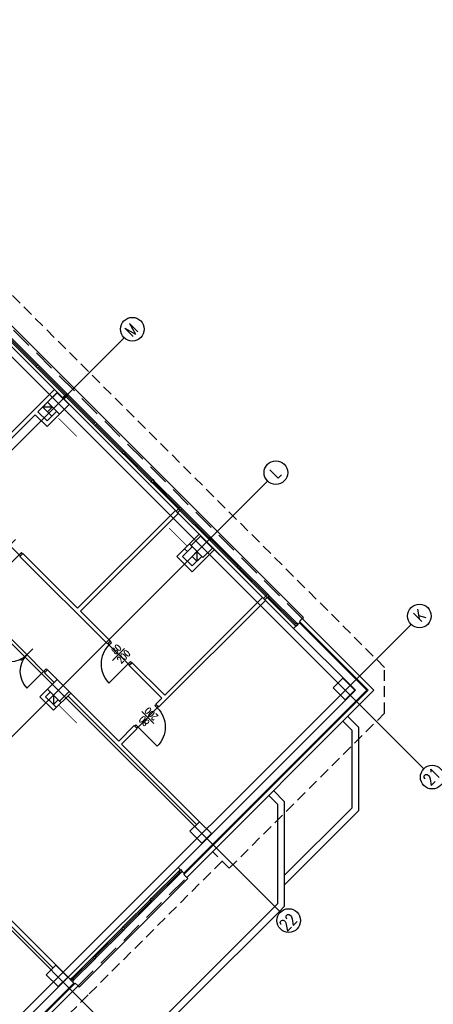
# Model space of a CAD drawing. Header units: centimetres. Extents: x -228435 to 111511, y -89367 to 428125.
# Tile 152 of 216: x -26466 to -14240, y 123257 to 152387. Entities that reach past the tile are written whole.
import ezdxf

# ---------------------------------------------------------------- set-up
doc = ezdxf.new("R2010")
doc.units = ezdxf.units.CM
doc.header["$LTSCALE"] = 50
doc.linetypes.add('DASHDOT2', pattern=[12.7, 6.35, -3.175, 0, -3.175])
doc.linetypes.add('HIDDEN', pattern=[9.525, 6.35, -3.175])
doc.layers.get('0').update_dxf_attribs({"color": 8})
for name, color, linetype in [('ARCH_INFO_ETYK_DRZWI_IST', 8, 'Continuous'), ('ARCH_INFO_OPISY_IST', 8, 'Continuous'), ('ARCH_INFO_OSIE_IST', 8, 'DASHDOT2'), ('ARCH_INFO_OSIE_OPISY_IST', 8, 'Continuous'), ('ARCH_MUROWANE_IST', 8, 'Continuous'), ('ARCH_NIEWIDOK_IST', 8, 'HIDDEN'), ('ARCH_OTWORY_WENTYLACJA_IST', 8, 'Continuous'), ('ARCH_WIDOK_IST', 8, 'Continuous'), ('ARCH_ŚLUSARKA_DRZWI_IST', 8, 'Continuous'), ('ARCH_ŚLUSARKA_OKNA_IST', 8, 'Continuous'), ('ARCH_ŻELBET_IST', 8, 'Continuous'), ('Osie rzutów$0$ARCH_INFO_OSIE_OPISY_IST', 8, 'Continuous')]:
    doc.layers.add(name, color=color, linetype=linetype)
doc.styles.add('ROMANS-250-CM', font='romans.shx', dxfattribs={"width": 0.8, "height": 50})
doc.styles.add('ROMANS-50-CM', font='romans.shx', dxfattribs={"width": 0.8, "height": 10})

# ---------------------------------------------------------------- blocks, each defined once
blk = doc.blocks.new('DRZWI80')
blk.add_line((-40, 0), (-40, 80))
at = {"lineweight": -3}
for p, q in [((40, 0), (-40, 0)), ((0, -25), (0, 25))]:
    blk.add_line(p, q, dxfattribs=at)
for points in [[(-45, -10), (-40, -10), (-40, 0), (-45, 0)], [(40, -10), (45, -10), (45, 0), (40, 0)]]:
    blk.add_lwpolyline(points, close=True, dxfattribs=at)
blk.add_arc((-40, 0), 80, 0, 90, dxfattribs=at)
blk = doc.blocks.new('Osie rzutów')
at = {"layer": 'ARCH_INFO_OSIE_IST', "ltscale": 10}
for p, q in [((8446, 19738.7), (10662.2, 17522.5)), ((8021.7, 19314.5), (10237.9, 17098.3)), ((7597.4, 18890.2), (9813.6, 16674)), ((9775.9, 18797.9), (6114.5, 15136.5)), ((10200.1, 18373.7), (6968.5, 15142)), ((10624.4, 17949.4), (7283.1, 14608.1))]:
    blk.add_line(p, q, dxfattribs=at)
at = {"layer": 'ARCH_INFO_OSIE_OPISY_IST'}
for centre in [(9800.3, 18823), (10224.6, 18398.7), (10648.9, 17974.5), (10686.9, 17497.8), (10262.6, 17073.5)]:
    blk.add_circle(centre, 35, dxfattribs=at)
at = {"layer": 'ARCH_INFO_OSIE_OPISY_IST', "style": 'ROMANS-250-CM', "width": 0.8}
for s, p in [('M', (9799.7, 18798.4)), ('L', (10227.9, 18378.9)), ('K', (10652.6, 17954.6)), ('21', (10681.4, 17470.3)), ('22', (10256.2, 17039.1))]:
    blk.add_text(s, height=35, rotation=45, dxfattribs=at).set_placement(p)

msp = doc.modelspace()

# ---------------------------------------------------------------- linework, layer by layer
at = {"layer": 'ARCH_INFO_OPISY_IST', "elevation": 630}
for points in [[(-24781.41843, 140056.32584, 20, 20, 0), (-25114.27576, 140389.18316, 150, 0, 0), (-25330.10968, 140605.01708, 0, 0, 0)], [(-22052.69578, 137345.40407, 20, 20, 0), (-21719.83846, 137012.54675, 150, 0, 0), (-21504.00454, 136796.71282, 0, 0, 0)], [(-24776.94371, 131575.51919, 20, 20, 0), (-25109.80103, 131908.37651, 150, 0, 0), (-25325.63496, 132124.21043, 0, 0, 0)]]:
    msp.add_lwpolyline(points, format="xyseb", dxfattribs=at)
at = {"layer": 'ARCH_MUROWANE_IST', "ltscale": 4}
for p, q in [((-25439.93365, 141443.88812, 630), (-27886.52311, 138997.29865, 630)), ((-25355.08084, 141359.0353, 630), (-25927.83733, 140786.27881, 630)), ((-26012.69014, 140701.426, 630), (-28247.14757, 138466.96857, 630)), ((-25659.13675, 140347.87261, 630), (-26012.69014, 140701.426, 630)), ((-25659.13675, 140517.57823, 630), (-25927.83733, 140786.27881, 630)), ((-25376.28909, 140800.4259, 630), (-25659.13675, 140517.57823, 630)), ((-25291.43627, 140715.57308, 630), (-25659.13675, 140347.87261, 630)), ((-21861.97334, 137865.9278, 630), (-24754.04007, 134973.86107, 630)), ((-21861.97334, 137865.9278, 630), (-21777.12052, 137781.07499, 630)), ((-21773.64461, 137911.94936, 630), (-21766.57354, 137904.87829, 630)), ((-21777.12052, 137781.07499, 630), (-24669.18726, 134889.00826, 630)), ((-21819.54693, 136508.28278, 630), (-21162.89878, 137164.74704, 630)), ((-21119.51122, 137109.32355, 630), (-21112.44015, 137116.39462, 630)), ((-21112.44015, 137116.39462, 630), (-20546.12504, 136550.07951, 630)), ((-21366.99859, 136791.1255, 630), (-21649.8413, 136508.28278, 630)), ((-21508.41995, 136649.70414, 630), (-21593.22919, 136734.53714, 630)), ((-21366.99859, 136791.1255, 630), (-21451.78803, 136875.93869, 630)), ((-21366.99859, 136055.73444, 630), (-20710.53433, 136712.38259, 630)), ((-26458.16741, 136508.28278, 630), (-26373.3146, 136593.1356, 630)), ((-26458.16741, 136508.28278, 630), (-23870.1566, 133920.27197, 630)), ((-26373.3146, 136593.1356, 630), (-24754.04007, 134973.86107, 630)), ((-21819.54693, 136508.28278, 630), (-21366.99859, 136055.73444, 630)), ((-21649.8413, 136508.28278, 630), (-21366.99859, 136225.44007, 630)), ((-21084.15588, 136508.28278, 630), (-21366.99859, 136225.44007, 630)), ((-19203.25184, 135207.20631, 630), (-22356.94808, 132053.51006, 630)), ((-19288.10465, 135292.05912, 630), (-22180.17139, 132399.99239, 630)), ((-24669.18726, 134889.00826, 630), (-23785.30378, 134005.12478, 630)), ((-24669.18726, 134889.00826, 630), (-23785.30378, 134005.12478, 630)), ((-18199.16021, 134584.95234, 630), (-18114.3074, 134669.80515, 630)), ((-16162.69268, 132548.48481, 630), (-18199.16021, 134584.95234, 630)), ((-18114.3074, 134669.80515, 630), (-15992.98705, 132548.48481, 630)), ((-18177.92599, 134563.71812, 630), (-18368.84482, 134372.79929, 630)), ((-16544.53034, 132548.48481, 630), (-18368.84482, 134372.79929, 630)), ((-18283.99201, 134457.65211, 630), (-18262.77881, 134478.86531, 630)), ((-16205.11909, 132548.48481, 630), (-18199.1392, 134542.50492, 630)), ((-23785.30378, 134005.12478, 630), (-23870.1566, 133920.27197, 630)), ((-25729.84743, 133064.67276, 630), (-25644.99462, 133149.52557, 630)), ((-25362.1519, 132866.68286, 630), (-25644.99462, 133149.52557, 630)), ((-23148.90768, 133368.72868, 630), (-23233.76049, 133283.87586, 630)), ((-23233.76049, 133283.87586, 630), (-22265.0242, 132315.13957, 630)), ((-23148.90768, 133368.72868, 630), (-22180.17139, 132399.99239, 630)), ((-25447.00472, 132781.83005, 630), (-25729.84743, 133064.67276, 630)), ((-25644.99462, 132583.84015, 630), (-25871.26879, 132357.56598, 630)), ((-25043.95385, 132548.48481, 630), (-25043.95385, 132548.48481, 630)), ((-16205.11909, 132548.48481, 630), (-21614.48596, 127139.11793, 630)), ((-16162.69268, 132548.48481, 630), (-21614.48596, 127096.69153, 630)), ((-16544.53034, 132548.48481, 630), (-21567.52287, 127525.49229, 630)), ((-15992.98705, 132548.48481, 630), (-21529.63315, 127011.83871, 630)), ((-25468.21792, 131954.51511, 630), (-25871.26879, 132357.56598, 630)), ((-25560.1418, 132498.98734, 630), (-25701.56316, 132357.56598, 630)), ((-25701.56316, 132357.56598, 630), (-25468.21792, 132124.22074, 630)), ((-25468.21792, 131954.51511, 630), (-24959.10104, 132463.632, 630)), ((-25326.79656, 132265.6421, 630), (-25468.21792, 132124.22074, 630)), ((-25468.21792, 132124.22074, 630), (-25326.79656, 132265.6421, 630)), ((-25326.79656, 132265.6421, 630), (-25326.79656, 132265.6421, 630)), ((-21239.71937, 128574.5447, 630), (-25043.95385, 132378.77918, 630)), ((-25008.59851, 132513.12947, 630), (-24959.10104, 132463.632, 630)), ((-23537.81641, 131042.34737, 630), (-25008.59851, 132513.12947, 630)), ((-22265.0242, 132315.13957, 630), (-22441.8009, 132138.36288, 630)), ((-22265.0242, 132315.13957, 630), (-22441.8009, 132138.36288, 630)), ((-16841.51519, 132265.6421, 630), (-16834.44412, 132258.57103, 630)), ((-25468.21792, 132124.22074, 630), (-25383.36511, 132039.36793, 630)), ((-25291.44123, 132230.28676, 630), (-25241.94375, 132180.78928, 630)), ((-22441.8009, 132138.36288, 630), (-22356.94808, 132053.51006, 630)), ((-23078.197, 131501.96677, 630), (-23537.81641, 131042.34737, 630)), ((-22993.34419, 131417.11396, 630), (-23452.96359, 130957.49455, 630)), ((-23078.197, 131501.96677, 630), (-22993.34419, 131417.11396, 630)), ((-21154.86656, 128659.39751, 630), (-23452.96359, 130957.49455, 630)), ((-21784.19159, 127308.82356, 630), (-20620.60005, 128472.41511, 630)), ((-25036.88278, 124056.13237, 630), (-29251.2392, 128270.48878, 630)), ((-20801.31316, 128305.84412, 630), (-20794.2421, 128298.77305, 630)), ((-25482.36006, 124331.90401, 630), (-29116.88891, 127966.43287, 630)), ((-21593.27276, 127117.90473, 630), (-21784.19159, 127308.82356, 630)), ((-21614.48596, 127096.69153, 630), (-21529.63315, 127011.83871, 630)), ((-25036.88278, 124056.13237, 630), (-29555.29512, 119537.72004, 630)), ((-24867.17716, 123886.42674, 630), (-29385.58949, 119368.01441, 630)), ((-24824.75075, 123886.42674, 630), (-29371.44735, 119339.73014, 630)), ((-24845.96395, 123865.21354, 630), (-25036.88278, 124056.13237, 630)), ((-24824.75075, 123886.42674, 630), (-24739.89794, 123801.57393, 630)), ((-24739.89794, 123801.57393, 630), (-29300.73667, 119240.73519, 630))]:
    msp.add_line(p, q, dxfattribs=at)
at = {"layer": 'ARCH_NIEWIDOK_IST'}
for p, q in [((-15678.03756, 133223.48481, 630), (-29030.95962, 146576.40687, 630)), ((-15678.03756, 131873.48481, 630), (-15678.03756, 133223.48481, 630)), ((-20270.98308, 127280.53929, 630), (-15678.03756, 131873.48481, 630)), ((-20270.98308, 127280.53929, 630), (-20765.95783, 127775.51404, 630)), ((-20483.11511, 127492.67132, 630), (-24442.91309, 123532.87335, 630)), ((-24442.91309, 123532.87335, 630), (-29145.17318, 118830.61325, 630))]:
    msp.add_line(p, q, dxfattribs=at)
at = {"layer": 'ARCH_NIEWIDOK_IST', "ltscale": 2}
for p, q in [((-18114.3074, 134669.80515, 630), (-27426.9037, 143982.40146, 630)), ((-25644.99462, 140786.27881, 630), (-25517.7154, 140658.99959, 630)), ((-24739.89794, 123801.57393, 630), (-21529.63315, 127011.83871, 630))]:
    msp.add_line(p, q, dxfattribs=at)
at = {"layer": 'ARCH_OTWORY_WENTYLACJA_IST'}
for p, q in [((-25503.57326, 140927.70017, 630), (-25786.41597, 140927.70017, 630)), ((-21225.57723, 136649.70414, 630), (-21225.57723, 136366.86143, 630)), ((-25468.21792, 132407.06345, 630), (-25468.21792, 132124.22074, 630))]:
    msp.add_line(p, q, dxfattribs=at)
at = {"layer": 'ARCH_OTWORY_WENTYLACJA_IST', "elevation": 630}
for points in [[(-25786.41597, 140927.70017), (-25644.99462, 141069.12152), (-25503.57326, 140927.70017), (-25644.99462, 140786.27881)], [(-21225.57723, 136366.86143), (-21084.15588, 136508.28278), (-21225.57723, 136649.70414), (-21366.99859, 136508.28278)], [(-25468.21792, 132124.22074), (-25326.79656, 132265.6421), (-25468.21792, 132407.06345), (-25609.63928, 132265.6421)]]:
    msp.add_lwpolyline(points, close=True, dxfattribs=at)
at = {"layer": 'ARCH_WIDOK_IST'}
for p, q in [((-18078.95206, 134705.16049, 630), (-27391.54837, 144017.7568, 630)), ((-27723.88855, 143727.84302, 630), (-18368.84482, 134372.79929, 630)), ((-25132.40182, 141270.70657, 630), (-25199.57696, 141203.53143, 630)), ((-25089.97541, 141228.28017, 630), (-25157.15055, 141161.10502, 630)), ((-21773.64461, 137911.94936, 630), (-21840.81975, 137844.77422, 630)), ((-21731.2182, 137869.52296, 630), (-21798.39334, 137802.34781, 630)), ((-19192.70485, 135331.00961, 630), (-19259.88, 135263.83447, 630)), ((-19150.27845, 135288.5832, 630), (-19217.45359, 135221.40806, 630)), ((-18114.3074, 134669.80515, 630), (-18078.95206, 134705.16049, 630)), ((-16770.80451, 131770.66735, 630), (-16452.60646, 131452.4693, 630)), ((-16912.22587, 131629.24599, 630), (-16652.60646, 131369.62659, 630)), ((-16452.60646, 131452.4693, 630), (-16452.60646, 128977.59556, 630)), ((-16652.60646, 131369.62659, 630), (-16652.60646, 129060.43828, 630)), ((-19104.25689, 129437.21497, 630), (-18844.63748, 129177.59556, 630)), ((-18962.83553, 129578.63633, 630), (-18644.63748, 129260.43828, 630)), ((-18844.63748, 129177.59556, 630), (-18844.63748, 126232.01115, 630)), ((-18644.63748, 129260.43828, 630), (-18644.63748, 126149.16844, 630)), ((-16652.60646, 129060.43828, 630), (-18644.63748, 127068.40726, 630)), ((-16452.60646, 128977.59556, 630), (-18644.63748, 126785.56454, 630)), ((-25036.88278, 124056.13237, 630), (-21784.19159, 127308.82356, 630)), ((-21494.27781, 126976.48337, 630), (-21529.63315, 127011.83871, 630)), ((-24704.5426, 123766.21859, 630), (-21494.27781, 126976.48337, 630)), ((-18844.63748, 126232.01115, 630), (-25591.01305, 119485.63559, 630)), ((-18786.05884, 126007.74708, 630), (-18644.63748, 126149.16844, 630)), ((-21366.99859, 123426.80733, 630), (-18786.05884, 126007.74708, 630)), ((-24739.89794, 123801.57393, 630), (-24704.5426, 123766.21859, 630)), ((-21366.99859, 123426.80733, 630), (-25518.57772, 119275.2282, 630))]:
    msp.add_line(p, q, dxfattribs=at)
at = {"layer": 'ARCH_ŚLUSARKA_DRZWI_IST'}
for p, q in [((-26253.10645, 133602.07391, 630), (-26748.08119, 134097.04866, 630)), ((-26076.75452, 133778.4262, 630), (-26430.30791, 133424.87281, 630)), ((-26253.10681, 133602.07428, 630), (-25758.13207, 133107.09953, 630)), ((-25758.13207, 133107.09953, 630), (-26253.10681, 132612.12478, 630))]:
    msp.add_line(p, q, dxfattribs=at)
at = {"layer": 'ARCH_ŚLUSARKA_DRZWI_IST', "elevation": 630}
msp.add_lwpolyline([(-25687.4212, 133177.81003), (-25652.06587, 133142.45469), (-25722.77654, 133071.74401), (-25758.13188, 133107.09935)], close=True, dxfattribs=at)
at = {"layer": 'ARCH_ŚLUSARKA_DRZWI_IST'}
for centre, start, end in [((-26748.08119, 134097.04866, 630), 225, 315), ((-25758.13207, 133107.09953, 630), 135, 225)]:
    msp.add_arc(centre, 700, start, end, dxfattribs=at)
at = {"layer": 'ARCH_ŚLUSARKA_OKNA_IST'}
for p, q in [((-26758.74741, 142953.62071, 630), (-25952.64568, 142147.51898, 630)), ((-25910.21928, 142105.09257, 630), (-25104.11755, 141298.99084, 630)), ((-24255.58941, 140450.46271, 630), (-25061.69114, 141256.56444, 630)), ((-24213.163, 140408.0363, 630), (-23407.06127, 139601.93457, 630)), ((-23364.63486, 139559.50816, 630), (-22558.53313, 138753.40643, 630)), ((-21745.36033, 137940.23363, 630), (-22516.10673, 138710.98003, 630)), ((-21702.93393, 137897.80723, 630), (-20861.47686, 137056.35016, 630)), ((-20819.05045, 137013.92375, 630), (-20012.94872, 136207.82202, 630)), ((-19164.42058, 135359.29388, 630), (-19970.52231, 136165.39561, 630)), ((-19121.99418, 135316.86748, 630), (-18315.89245, 134510.76574, 630)), ((-22537.26031, 126364.83601, 630), (-21731.15858, 127170.93774, 630)), ((-23385.78845, 125516.30787, 630), (-22579.68672, 126322.4096, 630)), ((-23428.21486, 125473.88146, 630), (-24234.31659, 124667.77973, 630)), ((-24276.74299, 124625.35333, 630), (-24906.06803, 123996.02829, 630))]:
    msp.add_line(p, q, dxfattribs=at)
at = {"layer": 'ARCH_ŚLUSARKA_OKNA_IST', "elevation": 630}
for points in [[(-26730.46314, 142981.90498), (-25924.36141, 142175.80325), (-25980.92995, 142119.23471), (-26787.03168, 142925.33644)], [(-25924.36141, 142175.80325), (-25881.935, 142133.37685), (-25938.50355, 142076.8083), (-25980.92995, 142119.23471)], [(-25881.935, 142133.37685), (-25924.36141, 142175.80325), (-25980.92995, 142119.23471), (-25938.50355, 142076.8083)], [(-25881.935, 142133.37685), (-25075.83327, 141327.27512), (-25132.40182, 141270.70657), (-25938.50355, 142076.8083)], [(-25075.83327, 141327.27512), (-25033.40687, 141284.84871), (-25089.97541, 141228.28017), (-25132.40182, 141270.70657)], [(-24227.30514, 140478.74698), (-25033.40687, 141284.84871), (-25089.97541, 141228.28017), (-24283.87368, 140422.17844)], [(-24184.87873, 140436.32057), (-24227.30514, 140478.74698), (-24283.87368, 140422.17844), (-24241.44727, 140379.75203)], [(-24184.87873, 140436.32057), (-23378.777, 139630.21884), (-23435.34554, 139573.6503), (-24241.44727, 140379.75203)], [(-23378.777, 139630.21884), (-23336.35059, 139587.79243), (-23392.91914, 139531.22389), (-23435.34554, 139573.6503)], [(-23336.35059, 139587.79243), (-23378.777, 139630.21884), (-23435.34554, 139573.6503), (-23392.91914, 139531.22389)], [(-23336.35059, 139587.79243), (-22530.24886, 138781.6907), (-22586.8174, 138725.12216), (-23392.91914, 139531.22389)], [(-22530.24886, 138781.6907), (-22487.82246, 138739.2643), (-22544.391, 138682.69575), (-22586.8174, 138725.12216)], [(-22487.82246, 138739.2643), (-22530.24886, 138781.6907), (-22586.8174, 138725.12216), (-22544.391, 138682.69575)], [(-21717.07606, 137968.5179), (-22487.82246, 138739.2643), (-22544.391, 138682.69575), (-21773.64461, 137911.94936)], [(-21674.64966, 137926.0915), (-21717.07606, 137968.5179), (-21773.64461, 137911.94936), (-21731.2182, 137869.52296)], [(-21674.64966, 137926.0915), (-20833.19259, 137084.63443), (-20889.76113, 137028.06589), (-21731.2182, 137869.52296)], [(-20790.70656, 137042.1484), (-20833.13297, 137084.57481), (-20889.70151, 137028.00627), (-20847.27511, 136985.57986)], [(-20790.76618, 137042.20802), (-19984.66445, 136236.10629), (-20041.23299, 136179.53775), (-20847.33472, 136985.63948)], [(-19984.66445, 136236.10629), (-19942.23804, 136193.67988), (-19998.80659, 136137.11134), (-20041.23299, 136179.53775)], [(-19942.23804, 136193.67988), (-19984.66445, 136236.10629), (-20041.23299, 136179.53775), (-19998.80659, 136137.11134)], [(-19136.13631, 135387.57815), (-19942.23804, 136193.67988), (-19998.80659, 136137.11134), (-19192.70485, 135331.00961)], [(-19093.70991, 135345.15175), (-19136.13631, 135387.57815), (-19192.70485, 135331.00961), (-19150.27845, 135288.5832)], [(-19093.70991, 135345.15175), (-18287.60817, 134539.05002), (-18344.17672, 134482.48147), (-19150.27845, 135288.5832)], [(-18287.60817, 134539.05002), (-18245.18177, 134496.62361), (-18301.75031, 134440.05507), (-18344.17672, 134482.48147)], [(-18245.18177, 134496.62361), (-18287.60817, 134539.05002), (-18344.17672, 134482.48147), (-18301.75031, 134440.05507)], [(-22565.54458, 126393.12028), (-21759.44285, 127199.22201), (-21702.87431, 127142.65347), (-22508.97604, 126336.55174)], [(-21759.44285, 127199.22201), (-21717.01645, 127241.64842), (-21660.4479, 127185.07987), (-21702.87431, 127142.65347)], [(-23414.07272, 125544.59214), (-22607.97099, 126350.69387), (-22551.40245, 126294.12533), (-23357.50418, 125488.0236)], [(-22607.97099, 126350.69387), (-22565.54458, 126393.12028), (-22508.97604, 126336.55174), (-22551.40245, 126294.12533)], [(-22565.54458, 126393.12028), (-22607.97099, 126350.69387), (-22551.40245, 126294.12533), (-22508.97604, 126336.55174)], [(-23456.49913, 125502.16574), (-24262.60086, 124696.064), (-24206.03232, 124639.49546), (-23399.93059, 125445.59719)], [(-23414.07272, 125544.59214), (-23456.49913, 125502.16574), (-23399.93059, 125445.59719), (-23357.50418, 125488.0236)], [(-24262.60086, 124696.064), (-24305.02727, 124653.6376), (-24248.45872, 124597.06906), (-24206.03232, 124639.49546)], [(-24262.60086, 124696.064), (-24305.02727, 124653.6376), (-24248.45872, 124597.06906), (-24206.03232, 124639.49546)], [(-24305.02727, 124653.6376), (-24934.3523, 124024.31256), (-24877.78376, 123967.74402), (-24248.45872, 124597.06906)], [(-24927.28123, 124031.38363), (-24969.70764, 123988.95722), (-24913.1391, 123932.38868), (-24870.71269, 123974.81509)], [(-24934.3523, 124024.31256), (-24969.70764, 123988.95722), (-24913.1391, 123932.38868), (-24877.78376, 123967.74402)]]:
    msp.add_lwpolyline(points, close=True, dxfattribs=at)
at = {"layer": 'ARCH_ŻELBET_IST', "elevation": 630}
for points in [[(-25291.44123, 140715.56813), (-25008.59851, 140998.41085), (-25362.1519, 141351.96424), (-25644.99462, 141069.12152)], [(-21048.80054, 136472.92745), (-20765.95783, 136755.77016), (-21119.51122, 137109.32355), (-21402.35393, 136826.48084)], [(-25291.44123, 132230.28676), (-25008.59851, 132513.12947), (-25362.1519, 132866.68286), (-25644.99462, 132583.84015)], [(-16841.51519, 132265.6421), (-16558.67248, 132548.48481), (-16912.22587, 132902.0382), (-17195.06858, 132619.19549)], [(-21084.15588, 128023.00141), (-20801.31316, 128305.84412), (-21154.86656, 128659.39751), (-21437.70927, 128376.5548)], [(-25326.79656, 123780.36072), (-25043.95385, 124063.20344), (-25397.50724, 124416.75683), (-25680.34995, 124133.91411)]]:
    msp.add_lwpolyline(points, close=True, dxfattribs=at)

# ---------------------------------------------------------------- block references
at = {"layer": 'ARCH_ŚLUSARKA_DRZWI_IST', "yscale": 10, "zscale": 10}
for p, xscale, rotation in [((-26769.2944, 136833.5519, 630), 10.00000000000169, 135.0000000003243), ((-23544.88748, 133609.14498, 630), 10.00000000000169, 135.0000000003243), ((-22682.2172, 131742.38308, 630), -10.00000000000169, 224.9999999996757)]:
    msp.add_blockref('DRZWI80', p, dxfattribs=dict(at, xscale=xscale, rotation=rotation))
at = {"layer": 'Osie rzutów$0$ARCH_INFO_OSIE_OPISY_IST', "xscale": 10, "yscale": 10, "zscale": 10}
msp.add_blockref('Osie rzutów', (-121140, -45000, 630), dxfattribs=at)

# ---------------------------------------------------------------- texts
at = {"layer": 'ARCH_INFO_ETYK_DRZWI_IST', "char_height": 200, "width": 100, "attachment_point": 5, "line_spacing_factor": 0.9, "style": 'ROMANS-50-CM'}
for insert, rotation in [((-23501.66011, 133652.37235, 630), 45), ((-22682.2172, 131742.38308, 630), 135)]:
    msp.add_mtext('80\\P200', dxfattribs=dict(at, insert=insert, rotation=rotation))

doc.saveas('drawing.dxf')
